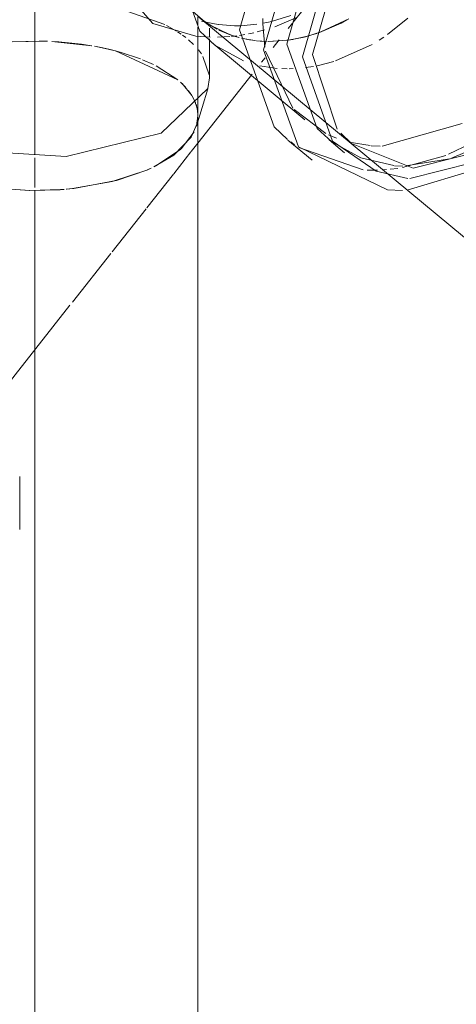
# Model space of a CAD drawing. Header units: millimetres. Extents: x -121 to 34184, y -147 to 33428.
# Tile 32 of 107: x 9385 to 9452, y 22898 to 23048. Entities that reach past the tile are written whole.
import ezdxf

# ---------------------------------------------------------------- set-up
doc = ezdxf.new("R2010")
doc.units = ezdxf.units.MM
doc.linetypes.add('ADSK_Осевая', pattern=[700, 500, -100, 0, -100])
doc.layers.add('P-PIPE-____-CNTR', color=3, linetype='ADSK_Осевая', lineweight=20)
doc.layers.add('P-PIPE-____-OTLN', color=3, linetype='Continuous', lineweight=20)

# ---------------------------------------------------------------- blocks, each defined once
blk = doc.blocks.new('ADSK_ППР_Отвод канализационный - Отвод раструбный-1566479-_3D_ копия 1')
at = {"layer": 'P-PIPE-____-CNTR', "color": 10}
blk.add_line((7363.95, 23052.67), (7363.95, 23033.72), dxfattribs=at)
at = {"layer": 'P-PIPE-____-OTLN', "color": 10}
for p, q in [((7383.87, 23047.7), (7376.16, 23050.42)), ((7388.95, 23047.5), (7388.95, 23048.86)), ((7400.35, 23048.19), (7403.18, 23049.07)), ((7400.73, 23047.36), (7404.21, 23048.81)), ((7385.67, 23046.67), (7384.15, 23047.55)), ((7389.51, 23048.19), (7390.14, 23048.03)), ((7390.14, 23048.03), (7392.04, 23047.68)), ((7392.1, 23047.67), (7394.52, 23047.5)), ((7394.59, 23047.5), (7395.51, 23047.51)), ((7395.51, 23047.51), (7397.98, 23047.73)), ((7398.92, 23047.88), (7400.26, 23048.17)), ((7386.38, 23046.19), (7385.82, 23046.58)), ((7387.07, 23045.68), (7386.6, 23046.04)), ((7391.94, 23045.75), (7393.82, 23045.84)), ((7394.08, 23045.87), (7394.88, 23045.96)), ((7395.31, 23046.02), (7396.12, 23046.15)), ((7396.7, 23046.26), (7397.5, 23046.43)), ((7397.99, 23046.55), (7399.15, 23046.86)), ((7359.98, 23045.02), (7365.9, 23045.13)), ((7366.55, 23045.1), (7372.69, 23044.44)), ((7373.12, 23044.37), (7374.13, 23044.17)), ((7388.25, 23044.65), (7387.49, 23045.34)), ((7374.13, 23044.17), (7375.29, 23043.92)), ((7375.29, 23043.92), (7375.89, 23043.77)), ((7376.34, 23043.66), (7385.89, 23039.2)), ((7389.47, 23043.19), (7389.02, 23043.8)), ((7380.48, 23042.3), (7382.12, 23041.58)), ((7382.54, 23041.37), (7385.88, 23039.21)), ((7386.29, 23038.85), (7387.07, 23038.07)), ((7386.51, 23038.65), (7388.01, 23036.82)), ((7387.51, 23037.54), (7388.01, 23036.82)), ((7388.04, 23036.77), (7388.57, 23035.69)), ((7388.48, 23035.93), (7388.81, 23034.91)), ((7388.65, 23035.49), (7388.88, 23034.53)), ((7388.87, 23034.59), (7388.95, 23033.76)), ((7388.95, 23033.72), (7388.94, 23033.39))]:
    blk.add_line(p, q, dxfattribs=at)
at = {"layer": 'P-PIPE-____-OTLN', "color": 22}
for p, q in [((7388.95, 23033.72), (7388.95, 23047.29)), ((7390.7, 23039.53), (7390.7, 23045.48)), ((7388.71, 23032.14), (7390.44, 23037.84)), ((7388.72, 23032.2), (7388.71, 23032.14))]:
    blk.add_line(p, q, dxfattribs=at)
at = {"layer": 'P-PIPE-____-OTLN', "color": 9}
for p, q in [((7388.61, 23045.93), (7390.82, 23045.75)), ((7390.7, 23045.78), (7390.7, 23047.15)), ((7390.68, 23039.97), (7389.72, 23042.81)), ((7388.95, 23033.72), (7388.72, 23032.2)), ((7388.94, 23033.39), (7388.85, 23032.74)), ((7388.38, 23031.29), (7386.38, 23028.67)), ((7386.31, 23028.6), (7382.45, 23026.02)), ((7381.28, 23025.47), (7376.48, 23023.82)), ((7381.78, 23025.7), (7381.29, 23025.48)), ((7376.41, 23023.8), (7369.92, 23022.6)), ((7363.12, 23022.28), (7356.68, 23022.77)), ((7367.85, 23022.41), (7363.19, 23022.28)), ((7368.47, 23022.46), (7367.89, 23022.42)), ((7369.89, 23022.6), (7368.8, 23022.49))]:
    blk.add_line(p, q, dxfattribs=at)
at = {"layer": 'P-PIPE-____-OTLN', "color": 22}
for points in [[(7397.7, 23101.56, 0), (7381.8, 23092.37, 0), (7372.03, 23076.18, 0), (7372.12, 23059.18, 0), (7382.04, 23047.86, 0), (7388.61, 23045.93, 0)], [(7340.41, 23033.71, 0), (7352.37, 23028.49, 0), (7368.75, 23027.48, 0), (7383.3, 23031.07, 0), (7390.46, 23037.9, 0), (7390.7, 23039.53, 0)], [(7388.79, 23032.46, 0), (7387.9, 23030.44, 0), (7385.23, 23027.71, 0), (7382.17, 23025.89, 0)], [(7381.8, 23025.71, 0), (7381.11, 23025.4, 0), (7375.82, 23023.65, 0)], [(7367.89, 23022.42, 0), (7363.23, 23022.28, 0), (7356.79, 23022.75, 0), (7353.76, 23023.27, 0)], [(7375.82, 23023.65, 0), (7369.72, 23022.58, 0), (7368.78, 23022.49, 0)]]:
    blk.add_polyline3d(points, dxfattribs=at)
at = {"layer": 'P-PIPE-____-OTLN', "color": 10}
for points in [[(7360.53, 23045.06, 0), (7364.66, 23045.16, 0), (7365.92, 23045.13, 0)], [(7367.13, 23045.07, 0), (7371.11, 23044.69, 0), (7372.64, 23044.45, 0)], [(7373.12, 23044.37, 0), (7374.76, 23044.04, 0), (7376.08, 23043.73, 0)], [(7376.09, 23043.72, 0), (7377.06, 23043.46, 0), (7380.13, 23042.44, 0)]]:
    blk.add_polyline3d(points, dxfattribs=at)
blk = doc.blocks.new('ADSK_ППР_Тройник канализационный_Составной - Тройник канализационный-1734335-_3D_ копия 1')
at = {"layer": 'P-PIPE-____-OTLN', "color": 9}
for p, q in [((7389.64, 23048.4), (7388.14, 23049.7)), ((7398.86, 23048.59), (7398.86, 23047.77)), ((7398.86, 23047.77), (7399.17, 23044.2)), ((7412.04, 23048.58), (7407.78, 23046.56)), ((7391.55, 23044.53), (7395.93, 23042.11)), ((7399.27, 23043.62), (7403.48, 23034.88)), ((7406.48, 23043.12), (7410.28, 23031.68)), ((7403.67, 23034.67), (7408.51, 23031.02)), ((7408.95, 23030.8), (7410.18, 23030.29)), ((7403.15, 23029.72), (7403.73, 23029.3)), ((7409.47, 23029.73), (7413.91, 23027.3)), ((7404.4, 23028.85), (7414.27, 23025.45)), ((7421, 23022.33), (7434.4, 23026.4)), ((7414.87, 23025.41), (7416.46, 23025.4)), ((7416.26, 23025.25), (7421.06, 23024.15))]:
    blk.add_line(p, q, dxfattribs=at)
at = {"layer": 'P-PIPE-____-OTLN', "color": 22}
for p, q in [((7389.08, 23048.84), (7447.33, 23000.52)), ((7391.07, 23044.92), (7405.32, 23033.1)), ((7410.8, 23031.06), (7412.47, 23029.48)), ((7402.73, 23029.98), (7406.44, 23026.91)), ((7409.02, 23030.03), (7411.4, 23028.06))]:
    blk.add_line(p, q, dxfattribs=at)
at = {"layer": 'P-PIPE-____-OTLN', "color": 10}
for p, q in [((7390.28, 23047.94), (7389.64, 23048.4)), ((7390.59, 23047.74), (7389.88, 23048.22)), ((7391.9, 23046.98), (7390.28, 23047.94)), ((7393.67, 23046.2), (7390.71, 23047.66)), ((7417.99, 23046.16), (7421.08, 23048.64)), ((7394.23, 23046), (7392.15, 23046.85)), ((7395.19, 23045.71), (7393.88, 23046.12)), ((7395.28, 23045.69), (7394.43, 23045.93)), ((7407.33, 23046.4), (7405.24, 23045.77)), ((7407.14, 23046.33), (7406.38, 23046.09)), ((7396.58, 23045.4), (7395.63, 23045.6)), ((7397.67, 23045.24), (7396.15, 23045.49)), ((7397.74, 23045.23), (7396.82, 23045.36)), ((7398.73, 23045.14), (7397.93, 23045.21)), ((7399.44, 23045.11), (7398.45, 23045.16)), ((7399.37, 23045.11), (7398.73, 23045.14)), ((7402.67, 23045.28), (7399.65, 23045.1)), ((7402.61, 23045.28), (7399.79, 23045.1)), ((7403.5, 23045.41), (7402.77, 23045.3)), ((7404.97, 23045.71), (7403, 23045.33)), ((7409.99, 23042.11), (7415.64, 23044.64)), ((7416.68, 23045.28), (7417.39, 23045.74)), ((7398.4, 23041.38), (7401.09, 23040.98)), ((7405.44, 23041.09), (7406.63, 23041.27)), ((7407.19, 23041.38), (7409.76, 23042.03)), ((7401.81, 23040.94), (7402.61, 23040.92)), ((7402.89, 23040.92), (7403.54, 23040.94)), ((7417.14, 23029.1), (7429.42, 23032.56)), ((7412.1, 23029.69), (7415.32, 23029.16)), ((7427.32, 23027.84), (7430.71, 23029.48)), ((7427.75, 23027.23), (7433.59, 23029.75)), ((7415.46, 23029.15), (7416.83, 23029.1)), ((7413.91, 23027.3), (7418.96, 23026.1)), ((7420.27, 23025.8), (7426.88, 23027.67)), ((7420.77, 23026.05), (7427.45, 23027.14)), ((7417.2, 23025.44), (7417.82, 23025.48)), ((7418.37, 23025.54), (7419.53, 23025.68)), ((7419.04, 23026.09), (7420.31, 23026.04))]:
    blk.add_line(p, q, dxfattribs=at)
at = {"layer": 'P-PIPE-____-OTLN', "color": 22}
for points in [[(7444.17, 23075.35, 0), (7430.53, 23081.93, 0), (7413.77, 23077.72, 0), (7400.32, 23064.33, 0), (7395.29, 23046.88, 0)], [(7450.63, 23068.27, 0), (7447.88, 23072.28, 0), (7434.23, 23078.85, 0), (7417.48, 23074.64, 0), (7404.02, 23061.26, 0), (7399, 23043.8, 0)], [(7445.01, 23069.43, 0), (7433.16, 23075.14, 0), (7418.61, 23071.48, 0), (7406.92, 23059.86, 0), (7402.56, 23044.7, 0)], [(7446.92, 23067.96, 0), (7435.54, 23073.17, 0), (7420.99, 23069.51, 0), (7409.3, 23057.89, 0), (7404.94, 23042.73, 0)], [(7384.61, 23059.59, 0), (7389.24, 23046.69, 0), (7391.55, 23044.53, 0)], [(7395.29, 23046.88, 0), (7400.62, 23032.03, 0), (7402.68, 23030.08, 0)], [(7402.56, 23044.7, 0), (7407.19, 23031.8, 0), (7409.47, 23029.73, 0)], [(7399, 23043.8, 0), (7404.32, 23028.95, 0), (7417.97, 23022.38, 0), (7420.26, 23022.31, 0)], [(7404.94, 23042.73, 0), (7409.56, 23029.83, 0), (7416.26, 23025.25, 0)]]:
    blk.add_polyline3d(points, dxfattribs=at)
at = {"layer": 'P-PIPE-____-OTLN', "color": 9}
for points in [[(7435.07, 23071.56, 0), (7421.48, 23068.15, 0), (7410.55, 23057.28, 0), (7406.48, 23043.12, 0)], [(7412.47, 23029.48, 0), (7421.88, 23025.73, 0), (7435.47, 23029.14, 0), (7437.51, 23030.47, 0)], [(7421.41, 23024.12, 0), (7435.96, 23027.78, 0), (7438.75, 23029.6, 0)]]:
    blk.add_polyline3d(points, dxfattribs=at)
at = {"layer": 'P-PIPE-____-OTLN', "color": 10}
for points in [[(7411.76, 23048.41, 0), (7410.94, 23047.97, 0), (7407.51, 23046.46, 0)], [(7405.89, 23045.95, 0), (7405.26, 23045.78, 0), (7403.65, 23045.43, 0)]]:
    blk.add_polyline3d(points, dxfattribs=at)
blk = doc.blocks.new('ADSK_ППР_Тройник канализационный_Составной - Тройник канализационный-1734338-_3D_ копия 1')
at = {"layer": 'P-PIPE-____-OTLN', "color": 10}
for p, q in [((7403.52, 23048.05), (7404.99, 23049.9)), ((7402.77, 23047.09), (7403.42, 23047.91)), ((7400.47, 23044.17), (7401.38, 23045.33)), ((7398.69, 23041.92), (7399.22, 23042.59))]:
    blk.add_line(p, q, dxfattribs=at)
at = {"layer": 'P-PIPE-____-OTLN', "color": 22}
blk.add_line((7388.92, 23029.54), (7397.23, 23040.07), dxfattribs=at)
at = {"layer": 'P-PIPE-____-OTLN', "color": 9}
for p, q in [((7387.9, 23028.24), (7388.92, 23029.54)), ((7385.23, 23024.86), (7387.88, 23028.22)), ((7381.11, 23019.63), (7385.19, 23024.81)), ((7375.82, 23012.93), (7381.01, 23019.51)), ((7369.72, 23005.2), (7375.6, 23012.65)), ((7353.93, 22985.18), (7369.34, 23004.72)), ((7361.68, 22970.42), (7361.68, 22978.51))]:
    blk.add_line(p, q, dxfattribs=at)

msp = doc.modelspace()

# ---------------------------------------------------------------- linework, layer by layer
at = {"layer": 'P-PIPE-____-CNTR', "color": 10}
for p, q in [((9386.97, 23052.67), (9386.97, 23033.72)), ((9386.97, 23027.77), (9386.97, 23033.72)), ((9386.97, 23027.77), (9386.97, 23033.72)), ((9386.97, 23022.74), (9386.97, 23027.31)), ((9386.97, 23022.74), (9386.97, 23027.31))]:
    msp.add_line(p, q, dxfattribs=at)
at = {"layer": 'P-PIPE-____-CNTR', "color": 9}
for p in [(9386.97, 22758.94), (9386.97, 22759.54)]:
    msp.add_line(p, (9386.97, 23022.31), dxfattribs=at)
at = {"layer": 'P-PIPE-____-OTLN', "color": 10}
for p, q in [((9412.65, 23048.41), (9413.26, 23047.97)), ((9413.26, 23047.97), (9414.92, 23046.98)), ((9415.18, 23046.85), (9417.17, 23046.03)), ((9417.43, 23045.94), (9418.29, 23045.69)), ((9426.63, 23045.43), (9428.19, 23045.75)), ((9428.19, 23045.75), (9428.93, 23045.95)), ((9429.42, 23046.1), (9430.19, 23046.35)), ((9397.15, 23044.17), (9396.14, 23044.37)), ((9418.65, 23045.6), (9419.6, 23045.41)), ((9419.84, 23045.36), (9420.77, 23045.23)), ((9420.96, 23045.21), (9421.73, 23045.14)), ((9421.73, 23045.14), (9422.39, 23045.11)), ((9422.81, 23045.1), (9425.6, 23045.27)), ((9425.76, 23045.29), (9426.5, 23045.41)), ((9398.31, 23043.92), (9397.15, 23044.17)), ((9398.91, 23043.77), (9398.31, 23043.92)), ((9405.14, 23041.58), (9403.5, 23042.3)), ((9408.9, 23039.21), (9405.56, 23041.37)), ((9410.1, 23038.05), (9409.32, 23038.85)), ((9411.03, 23036.82), (9410.53, 23037.54)), ((9411.83, 23034.91), (9411.5, 23035.93)), ((9411.97, 23033.76), (9411.89, 23034.59)), ((9411.96, 23033.39), (9411.97, 23033.72))]:
    msp.add_line(p, q, dxfattribs=at)
at = {"layer": 'P-PIPE-____-OTLN', "color": 22}
msp.add_line((9411.97, 22726.74), (9411.97, 23033.72), dxfattribs=at)
at = {"layer": 'P-PIPE-____-OTLN', "color": 9}
for p, q in [((9411.87, 23032.74), (9411.96, 23033.39)), ((9390.91, 23022.42), (9391.49, 23022.46))]:
    msp.add_line(p, q, dxfattribs=at)
at = {"layer": 'P-PIPE-____-OTLN', "color": 10}
for points in [[(9430.56, 23046.47, 0), (9433.88, 23047.92, 0), (9434.76, 23048.4, 0)], [(9388.94, 23045.13, 0), (9387.68, 23045.16, 0), (9383.56, 23045.06, 0)], [(9395.66, 23044.45, 0), (9394.13, 23044.69, 0), (9390.15, 23045.07, 0)], [(9403.15, 23042.44, 0), (9400.08, 23043.46, 0), (9399.11, 23043.72, 0)]]:
    msp.add_polyline3d(points, dxfattribs=at)
at = {"layer": 'P-PIPE-____-OTLN', "color": 22}
for points in [[(9405.19, 23025.89, 0), (9408.25, 23027.71, 0), (9410.92, 23030.44, 0), (9411.81, 23032.46, 0)], [(9398.84, 23023.65, 0), (9404.13, 23025.4, 0), (9404.82, 23025.71, 0)], [(9376.78, 23023.27, 0), (9379.81, 23022.75, 0), (9386.25, 23022.28, 0), (9390.91, 23022.42, 0)], [(9391.8, 23022.49, 0), (9392.74, 23022.58, 0), (9398.84, 23023.65, 0)]]:
    msp.add_polyline3d(points, dxfattribs=at)

# ---------------------------------------------------------------- block references
at = {"layer": 'P-PIPE-____-CNTR', "color": 10}
msp.add_blockref('ADSK_ППР_Отвод канализационный - Отвод раструбный-1566479-_3D_ копия 1', (2023.02, 0), dxfattribs=at)
at = {"layer": 'P-PIPE-____-OTLN', "color": 22}
for name in ['ADSK_ППР_Тройник канализационный_Составной - Тройник канализационный-1734338-_3D_ копия 1', 'ADSK_ППР_Тройник канализационный_Составной - Тройник канализационный-1734335-_3D_ копия 1']:
    msp.add_blockref(name, (2023.02, 0), dxfattribs=at)

doc.saveas('drawing.dxf')
